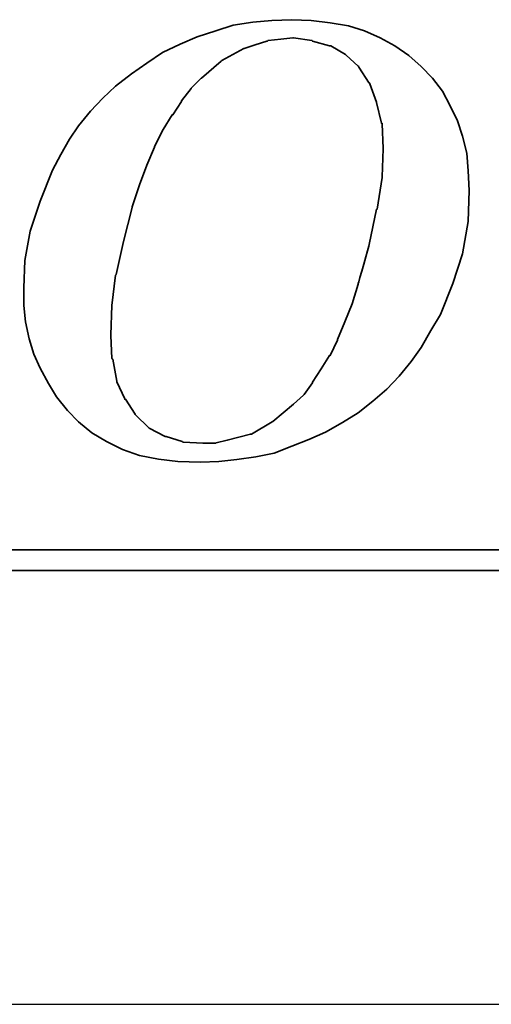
# Model space of a CAD drawing. Header units: millimetres. Extents: x 622 to 790, y 821 to 908.
# Tile 45 of 50: x 748.17 to 750.4, y 856.64 to 861.29. Entities that reach past the tile are written whole.
import ezdxf

# ---------------------------------------------------------------- set-up
doc = ezdxf.new("R2010")
doc.units = ezdxf.units.MM
doc.header["$LTSCALE"] = 0.1
doc.layers.add('layer 1', color=7, linetype='CONTINUOUS')

msp = doc.modelspace()

# ---------------------------------------------------------------- linework, layer by layer
at = {"layer": 'layer 1'}
msp.add_line((701.5331, 856.6373), (783.4424, 856.6373), dxfattribs=at)
at = {"layer": 'layer 1', "color": 1, "lineweight": 35}
for points, knots in [([(748.3936, 859.4431), (748.3936, 859.4431), (748.4458, 859.3885), (748.4458, 859.3885), (748.4458, 859.3885), (748.4458, 859.3885), (748.5088, 859.3366), (748.5088, 859.3366), (748.5088, 859.3366), (748.5088, 859.3366), (748.5778, 859.2967), (748.5778, 859.2967), (748.5778, 859.2967), (748.5778, 859.2967), (748.6528, 859.2589), (748.6528, 859.2589), (748.6528, 859.2589), (748.6528, 859.2589), (748.7332, 859.2301), (748.7332, 859.2301), (748.7332, 859.2301), (748.7332, 859.2301), (748.8226, 859.2127), (748.8226, 859.2127), (748.8226, 859.2127), (748.8226, 859.2127), (748.915, 859.2013), (748.915, 859.2013), (748.915, 859.2013), (748.915, 859.2013), (749.0212, 859.1983), (749.0212, 859.1983), (749.0212, 859.1983), (749.0212, 859.1983), (749.1076, 859.2013), (749.1076, 859.2013), (749.1076, 859.2013), (749.1076, 859.2013), (749.194, 859.2103), (749.194, 859.2103), (749.194, 859.2103), (749.194, 859.2103), (749.2834, 859.2244), (749.2834, 859.2244), (749.2834, 859.2244), (749.2834, 859.2244), (749.3698, 859.2415), (749.3698, 859.2415), (749.3698, 859.2415), (749.3698, 859.2415), (749.4532, 859.2733), (749.4532, 859.2733), (749.4532, 859.2733), (749.4532, 859.2733), (749.5336, 859.3051), (749.5336, 859.3051), (749.5336, 859.3051), (749.5336, 859.3051), (749.6116, 859.3399), (749.6116, 859.3399), (749.6116, 859.3399), (749.6116, 859.3399), (749.692, 859.3855), (749.692, 859.3855), (749.692, 859.3855), (749.692, 859.3855), (749.767, 859.4317), (749.767, 859.4317), (749.767, 859.4317), (749.767, 859.4317), (749.836, 859.4863), (749.836, 859.4863), (749.836, 859.4863), (749.836, 859.4863), (749.9023, 859.5439), (749.9023, 859.5439), (749.9023, 859.5439), (749.9023, 859.5439), (749.9596, 859.6042), (749.9596, 859.6042), (749.9596, 859.6042), (749.9596, 859.6042), (750.0172, 859.6735), (750.0172, 859.6735), (750.0172, 859.6735), (750.0172, 859.6735), (750.0634, 859.7396), (750.0634, 859.7396), (750.0634, 859.7396), (750.0634, 859.7396), (750.1096, 859.8206), (750.1096, 859.8206), (750.1096, 859.8206), (750.1096, 859.8206), (750.1558, 859.8956), (750.1558, 859.8956), (750.1558, 859.8956), (750.1558, 859.8956), (750.2134, 860.0422), (750.2134, 860.0422), (750.2134, 860.0422), (750.2134, 860.0422), (750.2593, 860.1829), (750.2593, 860.1829), (750.2593, 860.1829), (750.2593, 860.1829), (750.2854, 860.3359), (750.2854, 860.3359), (750.2854, 860.3359), (750.2854, 860.3359), (750.2908, 860.4823), (750.2908, 860.4823), (750.2908, 860.4823), (750.2908, 860.4823), (750.2854, 860.5747), (750.2854, 860.5747), (750.2854, 860.5747), (750.2854, 860.5747), (750.2794, 860.6581), (750.2794, 860.6581), (750.2794, 860.6581), (750.2794, 860.6581), (750.2593, 860.7385), (750.2593, 860.7385), (750.2593, 860.7385), (750.2593, 860.7385), (750.2362, 860.8105), (750.2362, 860.8105), (750.2362, 860.8105), (750.2362, 860.8105), (750.2014, 860.8825), (750.2014, 860.8825), (750.2014, 860.8825), (750.2014, 860.8825), (750.1642, 860.9518), (750.1642, 860.9518), (750.1642, 860.9518), (750.1642, 860.9518), (750.118, 861.0121), (750.118, 861.0121), (750.118, 861.0121), (750.118, 861.0121), (750.0634, 861.067), (750.0634, 861.067), (750.0634, 861.067), (750.0634, 861.067), (750.0058, 861.1189), (750.0058, 861.1189), (750.0058, 861.1189), (750.0058, 861.1189), (749.9395, 861.1651), (749.9395, 861.1651), (749.9395, 861.1651), (749.9395, 861.1651), (749.8705, 861.2023), (749.8705, 861.2023), (749.8705, 861.2023), (749.8705, 861.2023), (749.7958, 861.2368), (749.7958, 861.2368), (749.7958, 861.2368), (749.7958, 861.2368), (749.7208, 861.2599), (749.7208, 861.2599), (749.7208, 861.2599), (749.7208, 861.2599), (749.6344, 861.2743), (749.6344, 861.2743), (749.6344, 861.2743), (749.6344, 861.2743), (749.545, 861.2857), (749.545, 861.2857), (749.545, 861.2857), (749.545, 861.2857), (749.4532, 861.2887), (749.4532, 861.2887), (749.4532, 861.2887), (749.4532, 861.2887), (749.3584, 861.2857), (749.3584, 861.2857), (749.3584, 861.2857), (749.3584, 861.2857), (749.269, 861.2773), (749.269, 861.2773), (749.269, 861.2773), (749.269, 861.2773), (749.1766, 861.2629), (749.1766, 861.2629), (749.1766, 861.2629), (749.1766, 861.2629), (749.0935, 861.2368), (749.0935, 861.2368), (749.0935, 861.2368), (749.0935, 861.2368), (749.0068, 861.2083), (749.0068, 861.2083), (749.0068, 861.2083), (749.0068, 861.2083), (748.9264, 861.1735), (748.9264, 861.1735), (748.9264, 861.1735), (748.9264, 861.1735), (748.843, 861.1333), (748.843, 861.1333), (748.843, 861.1333), (748.843, 861.1333), (748.768, 861.0841), (748.768, 861.0841), (748.768, 861.0841), (748.768, 861.0841), (748.696, 861.0325), (748.696, 861.0325), (748.696, 861.0325), (748.696, 861.0325), (748.621, 860.9749), (748.621, 860.9749), (748.621, 860.9749), (748.621, 860.9749), (748.5604, 860.9173), (748.5604, 860.9173), (748.5604, 860.9173), (748.5604, 860.9173), (748.5028, 860.8567), (748.5028, 860.8567), (748.5028, 860.8567), (748.5028, 860.8567), (748.4458, 860.7877), (748.4458, 860.7877), (748.4458, 860.7877), (748.4458, 860.7877), (748.4026, 860.7244), (748.4026, 860.7244), (748.4026, 860.7244), (748.4026, 860.7244), (748.3618, 860.6521), (748.3618, 860.6521), (748.3618, 860.6521), (748.3618, 860.6521), (748.3219, 860.5777), (748.3219, 860.5777), (748.3219, 860.5777), (748.3219, 860.5777), (748.264, 860.4307), (748.264, 860.4307), (748.264, 860.4307), (748.264, 860.4307), (748.2178, 860.2894), (748.2178, 860.2894), (748.2178, 860.2894), (748.2178, 860.2894), (748.192, 860.1517), (748.192, 860.1517), (748.192, 860.1517), (748.192, 860.1517), (748.1866, 860.0221), (748.1866, 860.0221), (748.1866, 860.0221), (748.1866, 860.0221), (748.1866, 859.9387), (748.1866, 859.9387), (748.1866, 859.9387), (748.1866, 859.9387), (748.195, 859.8607), (748.195, 859.8607), (748.195, 859.8607), (748.195, 859.8607), (748.2124, 859.7803), (748.2124, 859.7803), (748.2124, 859.7803), (748.2124, 859.7803), (748.2352, 859.7081), (748.2352, 859.7081), (748.2352, 859.7081), (748.2352, 859.7081), (748.264, 859.642), (748.264, 859.642), (748.264, 859.642), (748.264, 859.642), (748.3045, 859.5697), (748.3045, 859.5697), (748.3045, 859.5697), (748.3045, 859.5697), (748.3417, 859.5067), (748.3417, 859.5067), (748.3417, 859.5067), (748.3417, 859.5067), (748.3936, 859.4431), (748.3936, 859.4431)], [0, 0, 0, 0, 0.013889, 0.013889, 0.013889, 0.013889, 0.027778, 0.027778, 0.027778, 0.027778, 0.041667, 0.041667, 0.041667, 0.041667, 0.055556, 0.055556, 0.055556, 0.055556, 0.069444, 0.069444, 0.069444, 0.069444, 0.083333, 0.083333, 0.083333, 0.083333, 0.097222, 0.097222, 0.097222, 0.097222, 0.111111, 0.111111, 0.111111, 0.111111, 0.125, 0.125, 0.125, 0.125, 0.138889, 0.138889, 0.138889, 0.138889, 0.152778, 0.152778, 0.152778, 0.152778, 0.166667, 0.166667, 0.166667, 0.166667, 0.180556, 0.180556, 0.180556, 0.180556, 0.194444, 0.194444, 0.194444, 0.194444, 0.208333, 0.208333, 0.208333, 0.208333, 0.222222, 0.222222, 0.222222, 0.222222, 0.236111, 0.236111, 0.236111, 0.236111, 0.25, 0.25, 0.25, 0.25, 0.263889, 0.263889, 0.263889, 0.263889, 0.277778, 0.277778, 0.277778, 0.277778, 0.291667, 0.291667, 0.291667, 0.291667, 0.305556, 0.305556, 0.305556, 0.305556, 0.319444, 0.319444, 0.319444, 0.319444, 0.333333, 0.333333, 0.333333, 0.333333, 0.347222, 0.347222, 0.347222, 0.347222, 0.361111, 0.361111, 0.361111, 0.361111, 0.375, 0.375, 0.375, 0.375, 0.388889, 0.388889, 0.388889, 0.388889, 0.402778, 0.402778, 0.402778, 0.402778, 0.416667, 0.416667, 0.416667, 0.416667, 0.430556, 0.430556, 0.430556, 0.430556, 0.444444, 0.444444, 0.444444, 0.444444, 0.458333, 0.458333, 0.458333, 0.458333, 0.472222, 0.472222, 0.472222, 0.472222, 0.486111, 0.486111, 0.486111, 0.486111, 0.5, 0.5, 0.5, 0.5, 0.513889, 0.513889, 0.513889, 0.513889, 0.527778, 0.527778, 0.527778, 0.527778, 0.541667, 0.541667, 0.541667, 0.541667, 0.555556, 0.555556, 0.555556, 0.555556, 0.569444, 0.569444, 0.569444, 0.569444, 0.583333, 0.583333, 0.583333, 0.583333, 0.597222, 0.597222, 0.597222, 0.597222, 0.611111, 0.611111, 0.611111, 0.611111, 0.625, 0.625, 0.625, 0.625, 0.638889, 0.638889, 0.638889, 0.638889, 0.652778, 0.652778, 0.652778, 0.652778, 0.666667, 0.666667, 0.666667, 0.666667, 0.680556, 0.680556, 0.680556, 0.680556, 0.694444, 0.694444, 0.694444, 0.694444, 0.708333, 0.708333, 0.708333, 0.708333, 0.722222, 0.722222, 0.722222, 0.722222, 0.736111, 0.736111, 0.736111, 0.736111, 0.75, 0.75, 0.75, 0.75, 0.763889, 0.763889, 0.763889, 0.763889, 0.777778, 0.777778, 0.777778, 0.777778, 0.791667, 0.791667, 0.791667, 0.791667, 0.805556, 0.805556, 0.805556, 0.805556, 0.819444, 0.819444, 0.819444, 0.819444, 0.833333, 0.833333, 0.833333, 0.833333, 0.847222, 0.847222, 0.847222, 0.847222, 0.861111, 0.861111, 0.861111, 0.861111, 0.875, 0.875, 0.875, 0.875, 0.888889, 0.888889, 0.888889, 0.888889, 0.902778, 0.902778, 0.902778, 0.902778, 0.916667, 0.916667, 0.916667, 0.916667, 0.930556, 0.930556, 0.930556, 0.930556, 0.944444, 0.944444, 0.944444, 0.944444, 0.958333, 0.958333, 0.958333, 0.958333, 0.972222, 0.972222, 0.972222, 0.972222, 0.986111, 0.986111, 0.986111, 0.986111, 1, 1, 1, 1]), ([(748.6987, 860.4049), (748.6987, 860.4049), (748.7332, 860.5087), (748.7332, 860.5087), (748.7332, 860.5087), (748.7332, 860.5087), (748.768, 860.6008), (748.768, 860.6008), (748.768, 860.6008), (748.768, 860.6008), (748.8052, 860.6869), (748.8052, 860.6869), (748.8052, 860.6869), (748.8052, 860.6869), (748.8052, 860.6899), (748.8052, 860.6899), (748.8052, 860.6899), (748.8052, 860.6899), (748.8454, 860.7703), (748.8454, 860.7703), (748.8454, 860.7703), (748.8454, 860.7703), (748.8886, 860.8393), (748.8886, 860.8393), (748.8886, 860.8393), (748.8886, 860.8393), (748.8916, 860.8393), (748.8916, 860.8393), (748.8916, 860.8393), (748.8916, 860.8393), (748.9318, 860.9026), (748.9318, 860.9026), (748.9318, 860.9026), (748.9318, 860.9026), (748.9318, 860.9056), (748.9318, 860.9056), (748.9318, 860.9056), (748.9318, 860.9056), (748.9783, 860.9635), (748.9783, 860.9635), (748.9783, 860.9635), (748.9783, 860.9635), (748.9783, 860.9659), (748.9783, 860.9659), (748.9783, 860.9659), (748.9783, 860.9659), (749.0242, 861.0121), (749.0242, 861.0121), (749.0242, 861.0121), (749.0242, 861.0121), (749.0272, 861.0121), (749.0272, 861.0121), (749.0272, 861.0121), (749.0272, 861.0121), (749.119, 861.0931), (749.119, 861.0931), (749.119, 861.0931), (749.119, 861.0931), (749.122, 861.0955), (749.122, 861.0955), (749.122, 861.0955), (749.122, 861.0955), (749.2258, 861.1531), (749.2258, 861.1531), (749.2258, 861.1531), (749.2258, 861.1531), (749.2288, 861.1531), (749.2288, 861.1531), (749.2288, 861.1531), (749.2288, 861.1531), (749.2804, 861.1705), (749.2804, 861.1705), (749.2804, 861.1705), (749.2804, 861.1705), (749.335, 861.1879), (749.335, 861.1879), (749.335, 861.1879), (749.335, 861.1879), (749.338, 861.1879), (749.338, 861.1879), (749.338, 861.1879), (749.338, 861.1879), (749.341, 861.1909), (749.341, 861.1909), (749.341, 861.1909), (749.341, 861.1909), (749.401, 861.1963), (749.401, 861.1963), (749.401, 861.1963), (749.401, 861.1963), (749.4586, 861.2023), (749.4586, 861.2023), (749.4586, 861.2023), (749.4586, 861.2023), (749.4616, 861.2023), (749.4616, 861.2023), (749.4616, 861.2023), (749.4616, 861.2023), (749.5483, 861.1909), (749.5483, 861.1909), (749.5483, 861.1909), (749.5483, 861.1909), (749.551, 861.1879), (749.551, 861.1879), (749.551, 861.1879), (749.551, 861.1879), (749.6314, 861.1651), (749.6314, 861.1651), (749.6314, 861.1651), (749.6314, 861.1651), (749.6344, 861.1651), (749.6344, 861.1651), (749.6344, 861.1651), (749.6344, 861.1651), (749.6371, 861.1651), (749.6371, 861.1651), (749.6371, 861.1651), (749.6371, 861.1651), (749.7064, 861.1243), (749.7064, 861.1243), (749.7064, 861.1243), (749.7064, 861.1243), (749.7094, 861.1219), (749.7094, 861.1219), (749.7094, 861.1219), (749.7094, 861.1219), (749.767, 861.0697), (749.767, 861.0697), (749.767, 861.0697), (749.767, 861.0697), (749.77, 861.067), (749.77, 861.067), (749.77, 861.067), (749.77, 861.067), (749.77, 861.064), (749.77, 861.064), (749.77, 861.064), (749.77, 861.064), (749.8189, 860.989), (749.8189, 860.989), (749.8189, 860.989), (749.8189, 860.989), (749.8216, 860.989), (749.8216, 860.989), (749.8216, 860.989), (749.8216, 860.989), (749.8216, 860.9863), (749.8216, 860.9863), (749.8216, 860.9863), (749.8216, 860.9863), (749.8534, 860.8999), (749.8534, 860.8999), (749.8534, 860.8999), (749.8534, 860.8999), (749.8534, 860.8969), (749.8534, 860.8969), (749.8534, 860.8969), (749.8534, 860.8969), (749.8762, 860.7994), (749.8762, 860.7994), (749.8762, 860.7994), (749.8762, 860.7994), (749.8792, 860.7994), (749.8792, 860.7994), (749.8792, 860.7994), (749.8792, 860.7994), (749.8792, 860.7961), (749.8792, 860.7961), (749.8792, 860.7961), (749.8792, 860.7961), (749.8852, 860.6809), (749.8852, 860.6809), (749.8852, 860.6809), (749.8852, 860.6809), (749.8852, 860.6782), (749.8852, 860.6782), (749.8852, 860.6782), (749.8852, 860.6782), (749.8792, 860.5459), (749.8792, 860.5459), (749.8792, 860.5459), (749.8792, 860.5459), (749.8792, 860.5429), (749.8792, 860.5429), (749.8792, 860.5429), (749.8792, 860.5429), (749.8561, 860.3935), (749.8561, 860.3935), (749.8561, 860.3935), (749.8561, 860.3935), (749.8534, 860.3935), (749.8534, 860.3935), (749.8534, 860.3935), (749.8534, 860.3935), (749.8189, 860.2262), (749.8189, 860.2262), (749.8189, 860.2262), (749.8189, 860.2262), (749.767, 860.0422), (749.767, 860.0422), (749.767, 860.0422), (749.767, 860.0422), (749.767, 860.039), (749.767, 860.039), (749.767, 860.039), (749.767, 860.039), (749.7382, 859.9471), (749.7382, 859.9471), (749.7382, 859.9471), (749.7382, 859.9471), (749.7034, 859.8607), (749.7034, 859.8607), (749.7034, 859.8607), (749.7034, 859.8607), (749.6692, 859.7773), (749.6692, 859.7773), (749.6692, 859.7773), (749.6692, 859.7773), (749.6692, 859.7743), (749.6692, 859.7743), (749.6692, 859.7743), (749.6692, 859.7743), (749.6344, 859.7024), (749.6344, 859.7024), (749.6344, 859.7024), (749.6344, 859.7024), (749.6314, 859.7024), (749.6314, 859.7024), (749.6314, 859.7024), (749.6314, 859.7024), (749.5912, 859.639), (749.5912, 859.639), (749.5912, 859.639), (749.5912, 859.639), (749.551, 859.5757), (749.551, 859.5757), (749.551, 859.5757), (749.551, 859.5757), (749.551, 859.5727), (749.551, 859.5727), (749.551, 859.5727), (749.551, 859.5727), (749.5108, 859.5181), (749.5108, 859.5181), (749.5108, 859.5181), (749.5108, 859.5181), (749.5078, 859.5151), (749.5078, 859.5151), (749.5078, 859.5151), (749.5078, 859.5151), (749.4616, 859.4719), (749.4616, 859.4719), (749.4616, 859.4719), (749.4616, 859.4719), (749.3641, 859.3912), (749.3641, 859.3912), (749.3641, 859.3912), (749.3641, 859.3912), (749.3608, 859.3885), (749.3608, 859.3885), (749.3608, 859.3885), (749.3608, 859.3885), (749.263, 859.3309), (749.263, 859.3309), (749.263, 859.3309), (749.263, 859.3309), (749.26, 859.3309), (749.26, 859.3309), (749.26, 859.3309), (749.26, 859.3309), (749.2576, 859.3309), (749.2576, 859.3309), (749.2576, 859.3309), (749.2576, 859.3309), (749.1478, 859.3021), (749.1478, 859.3021), (749.1478, 859.3021), (749.1478, 859.3021), (749.0962, 859.2904), (749.0962, 859.2904), (749.0962, 859.2904), (749.0962, 859.2904), (749.0935, 859.2877), (749.0935, 859.2877), (749.0935, 859.2877), (749.0935, 859.2877), (749.0902, 859.2877), (749.0902, 859.2877), (749.0902, 859.2877), (749.0902, 859.2877), (749.0326, 859.2877), (749.0326, 859.2877), (749.0326, 859.2877), (749.0326, 859.2877), (748.9408, 859.2934), (748.9408, 859.2934), (748.9408, 859.2934), (748.9408, 859.2934), (748.9378, 859.2934), (748.9378, 859.2934), (748.9378, 859.2934), (748.9378, 859.2934), (748.9348, 859.2967), (748.9348, 859.2967), (748.9348, 859.2967), (748.9348, 859.2967), (748.8601, 859.3195), (748.8601, 859.3195), (748.8601, 859.3195), (748.8601, 859.3195), (748.8574, 859.3195), (748.8574, 859.3195), (748.8574, 859.3195), (748.8574, 859.3195), (748.8544, 859.3195), (748.8544, 859.3195), (748.8544, 859.3195), (748.8544, 859.3195), (748.7794, 859.3597), (748.7794, 859.3597), (748.7794, 859.3597), (748.7794, 859.3597), (748.7767, 859.3627), (748.7767, 859.3627), (748.7767, 859.3627), (748.7767, 859.3627), (748.7164, 859.4203), (748.7164, 859.4203), (748.7164, 859.4203), (748.7164, 859.4203), (748.7131, 859.4233), (748.7131, 859.4233), (748.7131, 859.4233), (748.7131, 859.4233), (748.7131, 859.4257), (748.7131, 859.4257), (748.7131, 859.4257), (748.7131, 859.4257), (748.6672, 859.4953), (748.6672, 859.4953), (748.6672, 859.4953), (748.6672, 859.4953), (748.6642, 859.4953), (748.6642, 859.4953), (748.6642, 859.4953), (748.6642, 859.4953), (748.6642, 859.4977), (748.6642, 859.4977), (748.6642, 859.4977), (748.6642, 859.4977), (748.627, 859.5787), (748.627, 859.5787), (748.627, 859.5787), (748.627, 859.5787), (748.627, 859.5817), (748.627, 859.5817), (748.627, 859.5817), (748.627, 859.5817), (748.6069, 859.6849), (748.6069, 859.6849), (748.6069, 859.6849), (748.6069, 859.6849), (748.6036, 859.6879), (748.6036, 859.6879), (748.6036, 859.6879), (748.6036, 859.6879), (748.5982, 859.7971), (748.5982, 859.7971), (748.5982, 859.7971), (748.5982, 859.7971), (748.5982, 859.8001), (748.5982, 859.8001), (748.5982, 859.8001), (748.5982, 859.8001), (748.6036, 859.9387), (748.6036, 859.9387), (748.6036, 859.9387), (748.6036, 859.9387), (748.621, 860.0821), (748.621, 860.0821), (748.621, 860.0821), (748.621, 860.0821), (748.624, 860.0851), (748.624, 860.0851), (748.624, 860.0851), (748.624, 860.0851), (748.6585, 860.2405), (748.6585, 860.2405), (748.6585, 860.2405), (748.6585, 860.2405), (748.6987, 860.4019), (748.6987, 860.4019), (748.6987, 860.4019), (748.6987, 860.4019), (748.6987, 860.4049), (748.6987, 860.4049)], [0, 0, 0, 0, 0.010101, 0.010101, 0.010101, 0.010101, 0.020202, 0.020202, 0.020202, 0.020202, 0.030303, 0.030303, 0.030303, 0.030303, 0.040404, 0.040404, 0.040404, 0.040404, 0.050505, 0.050505, 0.050505, 0.050505, 0.060606, 0.060606, 0.060606, 0.060606, 0.070707, 0.070707, 0.070707, 0.070707, 0.080808, 0.080808, 0.080808, 0.080808, 0.090909, 0.090909, 0.090909, 0.090909, 0.10101, 0.10101, 0.10101, 0.10101, 0.111111, 0.111111, 0.111111, 0.111111, 0.121212, 0.121212, 0.121212, 0.121212, 0.131313, 0.131313, 0.131313, 0.131313, 0.141414, 0.141414, 0.141414, 0.141414, 0.151515, 0.151515, 0.151515, 0.151515, 0.161616, 0.161616, 0.161616, 0.161616, 0.171717, 0.171717, 0.171717, 0.171717, 0.181818, 0.181818, 0.181818, 0.181818, 0.191919, 0.191919, 0.191919, 0.191919, 0.20202, 0.20202, 0.20202, 0.20202, 0.212121, 0.212121, 0.212121, 0.212121, 0.222222, 0.222222, 0.222222, 0.222222, 0.232323, 0.232323, 0.232323, 0.232323, 0.242424, 0.242424, 0.242424, 0.242424, 0.252525, 0.252525, 0.252525, 0.252525, 0.262626, 0.262626, 0.262626, 0.262626, 0.272727, 0.272727, 0.272727, 0.272727, 0.282828, 0.282828, 0.282828, 0.282828, 0.292929, 0.292929, 0.292929, 0.292929, 0.30303, 0.30303, 0.30303, 0.30303, 0.313131, 0.313131, 0.313131, 0.313131, 0.323232, 0.323232, 0.323232, 0.323232, 0.333333, 0.333333, 0.333333, 0.333333, 0.343434, 0.343434, 0.343434, 0.343434, 0.353535, 0.353535, 0.353535, 0.353535, 0.363636, 0.363636, 0.363636, 0.363636, 0.373737, 0.373737, 0.373737, 0.373737, 0.383838, 0.383838, 0.383838, 0.383838, 0.393939, 0.393939, 0.393939, 0.393939, 0.40404, 0.40404, 0.40404, 0.40404, 0.414141, 0.414141, 0.414141, 0.414141, 0.424242, 0.424242, 0.424242, 0.424242, 0.434343, 0.434343, 0.434343, 0.434343, 0.444444, 0.444444, 0.444444, 0.444444, 0.454545, 0.454545, 0.454545, 0.454545, 0.464646, 0.464646, 0.464646, 0.464646, 0.474747, 0.474747, 0.474747, 0.474747, 0.484848, 0.484848, 0.484848, 0.484848, 0.494949, 0.494949, 0.494949, 0.49495, 0.505051, 0.505051, 0.505051, 0.505051, 0.515152, 0.515152, 0.515152, 0.515152, 0.525253, 0.525253, 0.525253, 0.525253, 0.535354, 0.535354, 0.535354, 0.535354, 0.545455, 0.545455, 0.545455, 0.545455, 0.555556, 0.555556, 0.555556, 0.555556, 0.565657, 0.565657, 0.565657, 0.565657, 0.575758, 0.575758, 0.575758, 0.575758, 0.585859, 0.585859, 0.585859, 0.585859, 0.59596, 0.59596, 0.59596, 0.59596, 0.606061, 0.606061, 0.606061, 0.606061, 0.616162, 0.616162, 0.616162, 0.616162, 0.626263, 0.626263, 0.626263, 0.626263, 0.636364, 0.636364, 0.636364, 0.636364, 0.646465, 0.646465, 0.646465, 0.646465, 0.656566, 0.656566, 0.656566, 0.656566, 0.666667, 0.666667, 0.666667, 0.666667, 0.676768, 0.676768, 0.676768, 0.676768, 0.686869, 0.686869, 0.686869, 0.686869, 0.69697, 0.69697, 0.69697, 0.69697, 0.707071, 0.707071, 0.707071, 0.707071, 0.717172, 0.717172, 0.717172, 0.717172, 0.727273, 0.727273, 0.727273, 0.727273, 0.737374, 0.737374, 0.737374, 0.737374, 0.747475, 0.747475, 0.747475, 0.747475, 0.757576, 0.757576, 0.757576, 0.757576, 0.767677, 0.767677, 0.767677, 0.767677, 0.777778, 0.777778, 0.777778, 0.777778, 0.787879, 0.787879, 0.787879, 0.787879, 0.79798, 0.79798, 0.79798, 0.79798, 0.808081, 0.808081, 0.808081, 0.808081, 0.818182, 0.818182, 0.818182, 0.818182, 0.828283, 0.828283, 0.828283, 0.828283, 0.838384, 0.838384, 0.838384, 0.838384, 0.848485, 0.848485, 0.848485, 0.848485, 0.858586, 0.858586, 0.858586, 0.858586, 0.868687, 0.868687, 0.868687, 0.868687, 0.878788, 0.878788, 0.878788, 0.878788, 0.888889, 0.888889, 0.888889, 0.888889, 0.89899, 0.89899, 0.89899, 0.89899, 0.909091, 0.909091, 0.909091, 0.909091, 0.919192, 0.919192, 0.919192, 0.919192, 0.929293, 0.929293, 0.929293, 0.929293, 0.939394, 0.939394, 0.939394, 0.939394, 0.949495, 0.949495, 0.949495, 0.949495, 0.959596, 0.959596, 0.959596, 0.959596, 0.969697, 0.969697, 0.969697, 0.969697, 0.979798, 0.979798, 0.979798, 0.979798, 0.989899, 0.989899, 0.989899, 0.989899, 1, 1, 1, 1]), ([(753.2071, 859.1437), (753.2071, 859.1437), (753.2071, 858.8068), (753.2071, 858.8068), (753.2071, 858.8068), (753.2071, 858.8068), (753.2071, 858.7837), (753.2071, 858.7837), (753.2071, 858.7837), (753.2071, 858.7837), (753.184, 858.7837), (753.184, 858.7837), (753.184, 858.7837), (753.184, 858.7837), (733.4986, 858.7837), (733.4986, 858.7837), (733.4986, 858.7837), (733.4986, 858.7837), (733.4986, 858.6859), (733.4986, 858.6859), (733.4986, 858.6859), (733.4986, 858.6859), (754.045, 858.6859), (754.045, 858.6859), (754.045, 858.6859), (754.045, 858.6859), (753.2071, 859.1437), (753.2071, 859.1437)], [0, 0, 0, 0, 0.142857, 0.142857, 0.142857, 0.142857, 0.285714, 0.285714, 0.285714, 0.285714, 0.428571, 0.428571, 0.428571, 0.428571, 0.571429, 0.571429, 0.571429, 0.571429, 0.714286, 0.714286, 0.714286, 0.714286, 0.857143, 0.857143, 0.857143, 0.857143, 1, 1, 1, 1])]:
    msp.add_open_spline(points, degree=3, knots=knots, dxfattribs=at)

doc.saveas('drawing.dxf')
